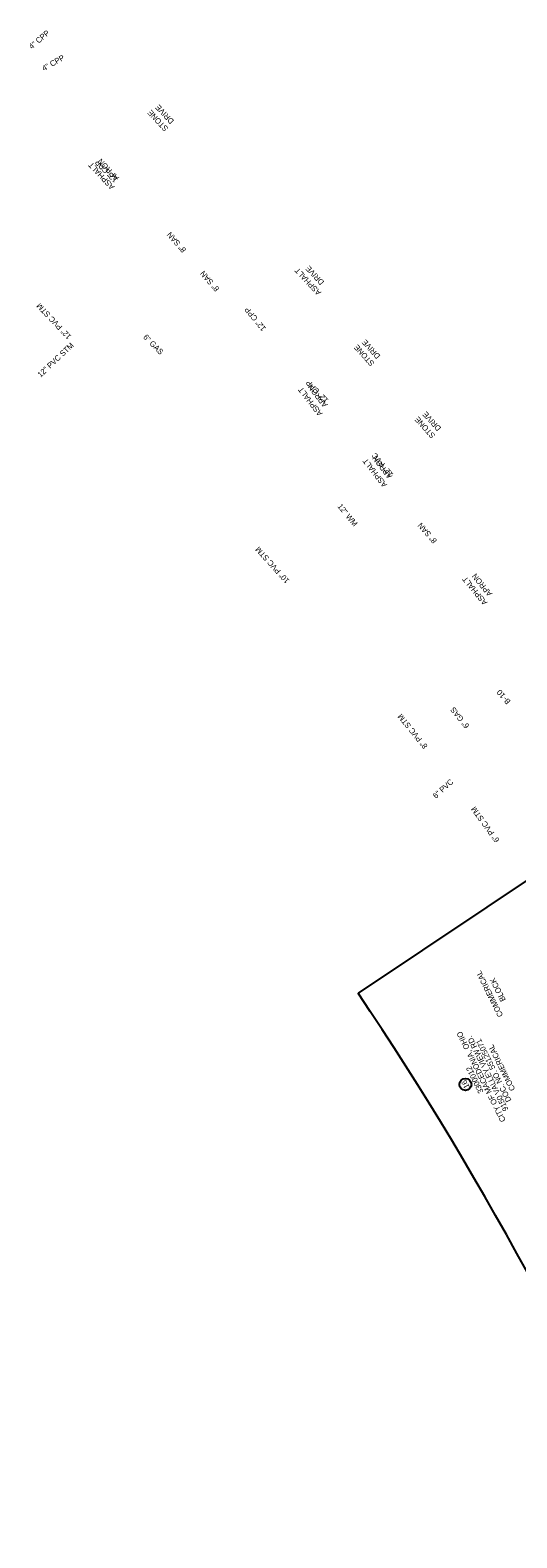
# Model space of a CAD drawing. Header units: feet. Extents: x 2244667 to 2246839, y 594935 to 597097.
# Tile 3 of 14: x 2245239 to 2245483, y 596341 to 597097. Entities that reach past the tile are written whole.
import ezdxf
from ezdxf.enums import TextEntityAlignment as Align

# ---------------------------------------------------------------- set-up
doc = ezdxf.new("R2010")
doc.units = ezdxf.units.FT
doc.header["$MEASUREMENT"] = 0
doc.layers.add('0_View_Frame_Border', color=245, linetype='Continuous', plot=False)
for name, color, linetype in [('DR_X_Text', 7, 'Continuous'), ('DV_X_Text_02', 6, 'Continuous'), ('GT_Instrumented_Text', 7, 'Continuous'), ('PV_X_Text', 7, 'Continuous'), ('UT_X_Gas_Text', 7, 'Continuous'), ('UT_X_Sanitary_Text', 7, 'Continuous'), ('UT_X_Water_Text', 7, 'Continuous')]:
    doc.layers.add(name, color=color, linetype=linetype)
doc.styles.add('Slanted-Normal', font='font31.shx', dxfattribs={"height": 0.14})
doc.styles.add('X_Straight_Normal', font='calibril.ttf', dxfattribs={"height": 0.14})

msp = doc.modelspace()

# ---------------------------------------------------------------- linework, layer by layer
at = {"layer": '0_View_Frame_Border'}
msp.add_line((2245652.86, 596781.58), (2245403.71, 596614.49), dxfattribs=at)
at = {"layer": '0_View_Frame_Border', "flags": 128}
msp.add_lwpolyline([(2245866.87, 595585.44), (2245568.25, 596307.13, 0.049646), (2245403.71, 596614.49)], format="xyb", dxfattribs=at)
at = {"layer": 'DV_X_Text_02'}
msp.add_circle((2245457.37, 596568.79), 3, dxfattribs=at)

# ---------------------------------------------------------------- texts
at = {"layer": 'DR_X_Text', "style": 'Slanted-Normal'}
for s, rotation, p in [('12" CPP', 134.12458, (2245283.53, 597022.51)), ('12" CPP', 129.07735, (2245357.7, 596947.89)), ('12" CPP', 133.56775, (2245389.05, 596911.95)), ('12" PVC', 129.0716, (2245421.44, 596874.7))]:
    msp.add_text(s, height=2.8, rotation=rotation, dxfattribs=at).set_placement(p)
at = {"layer": 'DR_X_Text', "char_height": 2.8, "attachment_point": 3, "style": 'Slanted-Normal'}
for s, insert, rotation in [('4" CPP', (2245247.69, 597097.69), 40.44383), ('4" CPP', (2245255.6, 597085.22), 29.67872), ('12" PVC STM', (2245242.33, 596958.9), 133.25179), ('12" PVC STM', (2245259.63, 596941.05), 43.38653), ('10" PVC STM', (2245351.94, 596836.84), 131.94107), ('8" PVC STM', (2245423.22, 596753.14), 128.92965), ('6" PVC', (2245449.74, 596722.16), 42.1539), ('6" PVC STM', (2245459.98, 596706.77), 126.0111)]:
    msp.add_mtext(s, dxfattribs=dict(at, insert=insert, rotation=rotation))
at = {"layer": 'DV_X_Text_02', "style": 'Slanted-Normal'}
for s, p in [('COMMERICAL', (2245469.45, 596614.16)), ('BLOCK', (2245473.58, 596616.21)), ('CITY OF MACEDONIA, OHIO', (2245465.47, 596572.71)), ('9150 VALLEY VIEW RD.', (2245468.49, 596574.21)), ('DOC. NO. 55125071', (2245471.52, 596575.71)), ('COMMERICAL', (2245475.54, 596577.11)), ('3300012', (2245462.08, 596571.02)), ('16', (2245457.37, 596568.79))]:
    msp.add_text(s, height=2.8, rotation=116.40593, dxfattribs=at).set_placement(p, align=Align.MIDDLE)
at = {"layer": 'GT_Instrumented_Text', "style": 'X_Straight_Normal'}
msp.add_text('B-10', height=2.8, rotation=131.04862, dxfattribs=at).set_placement((2245480.2, 596760.89))
at = {"layer": 'PV_X_Text', "char_height": 2.8, "width": 15.7295, "attachment_point": 2, "style": 'Slanted-Normal'}
for s, insert, rotation in [('STONE\\PDRIVE', (2245302.33, 597051.09), 132.98166), ('ASPHALT\\PAPRON', (2245274.09, 597023.33), 132.84469), ('ASPHALT\\PDRIVE', (2245377.5, 596970.35), 132.80636), ('STONE\\PDRIVE', (2245405.62, 596933.4), 132.04551), ('ASPHALT\\PAPRON', (2245378.61, 596910.29), 127.74524), ('STONE\\PDRIVE', (2245436.07, 596897.2), 132.13369), ('ASPHALT\\PAPRON', (2245410.96, 596874.53), 127.74524), ('ASPHALT\\PAPRON', (2245461.03, 596815.35), 129.32411)]:
    msp.add_mtext(s, dxfattribs=dict(at, insert=insert, rotation=rotation))
at = {"layer": 'UT_X_Gas_Text', "style": 'Slanted-Normal'}
for rotation, p in [(314.69151, (2245295.81, 596943.23)), (128.86408, (2245459.55, 596748.64))]:
    msp.add_text('6" GAS', height=2.8, rotation=rotation, dxfattribs=at).set_placement(p)
at = {"layer": 'UT_X_Sanitary_Text', "style": 'Slanted-Normal'}
for p in [(2245317.75, 596987.35), (2245334.34, 596967.84), (2245443.34, 596841.54)]:
    msp.add_text('8" SAN', height=2.8, rotation=131.02301, dxfattribs=at).set_placement(p)
at = {"layer": 'UT_X_Water_Text', "style": 'Slanted-Normal'}
msp.add_text('12" WM', height=2.8, rotation=309.14561, dxfattribs=at).set_placement((2245393.15, 596858.51))

doc.saveas('drawing.dxf')
